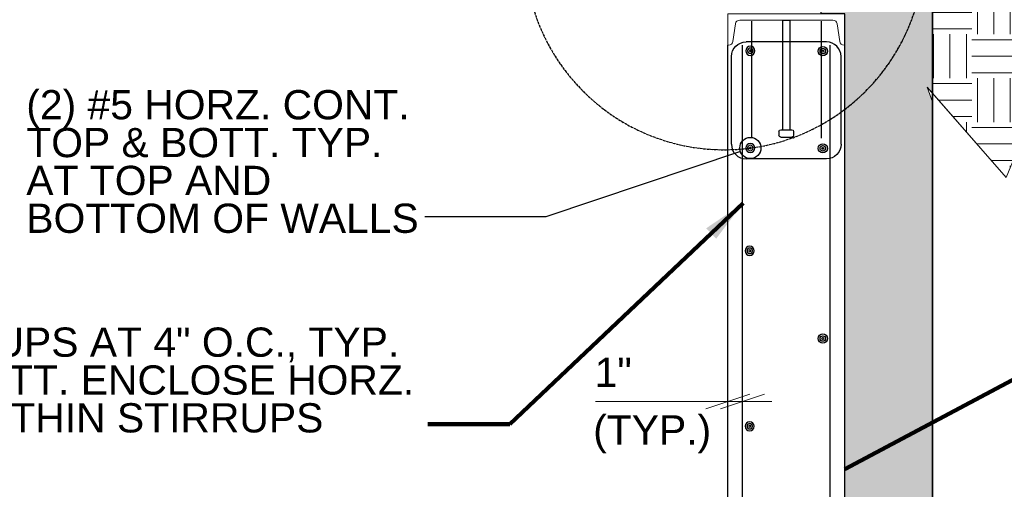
# Model space of a CAD drawing. Header units: inches. Extents: x 804 to 1243, y 182 to 489.
# Tile 17 of 20: x 1114 to 1182, y 339 to 371. Entities that reach past the tile are written whole.
import ezdxf
from ezdxf.enums import TextEntityAlignment as Align

# ---------------------------------------------------------------- set-up
doc = ezdxf.new("R2010")
doc.units = ezdxf.units.IN
doc.header["$LTSCALE"] = 0.25
doc.header["$MEASUREMENT"] = 0
doc.linetypes.add('DGN Style 3', pattern=[0.777018, 0.555013, -0.222005])
for name, color, linetype, lineweight in [('A-ANNO-NPLT', 7, 'Continuous', 18), ('G-ANNO-DIM', 1, 'Continuous', 18), ('G-ANNO-PATT', 9, 'Continuous', 18), ('G-ANNO-TEXT', 7, 'Continuous', 30), ('S-REIN-RBAR', 5, 'Continuous', 25), ('S-WALL-LOAD', 3, 'Continuous', 25)]:
    doc.layers.add(name, color=color, linetype=linetype, lineweight=lineweight)
doc.styles.add("3 4 1'-0", font='arial.ttf', dxfattribs={"height": 2})
doc.styles.add("3 4 1'-0_0", font='arial.ttf')
doc.dimstyles.new("3 4 1'-0", dxfattribs={"dimtxt": 2, "dimasz": 3, "dimexe": 1, "dimexo": 1, "dimgap": 1, "dimtad": 1, "dimdec": 4, "dimzin": 11, "dimdsep": 46, "dimlunit": 4, "dimtxsty": "3 4 1'-0", "dimcen": 0, "dimadec": 4, "dimazin": 3, "dimtfac": 1, "dimtdec": 0, "dimtofl": 0, "dimtmove": 0, "dimatfit": 3, "dimfxl": 1, "dimfrac": 2, "dimtolj": 1, "dimtzin": 11, "dimarcsym": 0})

# ---------------------------------------------------------------- blocks, each defined once
blk = doc.blocks.new('*U11')
at = {"layer": 'G-ANNO-TEXT'}
for p, q in [((-0.250007, 2.999984), (-0.250007, -4.500016)), ((-0.500007, -4.625016), (-0.500007, -4.875016)), ((-0.375007, -4.500016), (0.374993, -4.500016)), ((0.499993, -4.625016), (0.499993, -4.875016)), ((-0.375007, -5.000016), (0.374993, -5.000016))]:
    blk.add_line(p, q, dxfattribs=at)
at = {"layer": 'G-ANNO-TEXT', "flags": 128}
blk.add_lwpolyline([(-0.250007, 2.999984), (0.249993, 2.999984), (0.249993, -4.500016)], dxfattribs=at)
at = {"layer": 'G-ANNO-TEXT', "extrusion": (0, 0, -1)}
for centre, start, end in [((0.375007, -4.625016), 0, 90), ((-0.374993, -4.625016), 90, 180), ((0.375007, -4.875016), 270, 0), ((-0.374993, -4.875016), 180, 270)]:
    blk.add_arc(centre, 0.125, start, end, dxfattribs=at)
blk = doc.blocks.new('REINFDOT')
at = {"color": 0}
for radius in [0.00313, 0.00187, 0.000625]:
    blk.add_circle((0, 0), radius, dxfattribs=at)
blk = doc.blocks.new('REINF. DOT')
at = {"layer": 'S-REIN-RBAR', "extrusion": (0, 0, -1), "xscale": 100, "yscale": -100, "zscale": 100, "rotation": 90}
blk.add_blockref('REINFDOT', (-36.533405, 24.589429), dxfattribs=at)
blk = doc.blocks.new('REINF. DOT_1')
at = {"layer": 'S-REIN-RBAR', "xscale": 100, "yscale": 100, "zscale": 100, "rotation": 90}
blk.add_blockref('REINFDOT', (36.533405, 24.589429), dxfattribs=at)
blk = doc.blocks.new('*U33')
at = {"layer": 'S-REIN-RBAR'}
for p, q in [((2.750016, 5.999999), (-2.749984, 5.999999)), ((-3.749984, -1.000001), (-3.749984, 4.999999)), ((3.750016, -1.000001), (3.750016, 4.999999)), ((2.750016, -2.000001), (-2.749984, -2.000001))]:
    blk.add_line(p, q, dxfattribs=at)
at = {"layer": 'S-REIN-RBAR', "extrusion": (0, 0, -1)}
for centre, start, end in [((2.749984, 4.999999), 0, 90), ((-2.750016, -1.000001), 180, 270)]:
    blk.add_arc(centre, 1, start, end, dxfattribs=at)
at = {"layer": 'S-REIN-RBAR'}
for centre, start, end in [((2.750016, 4.999999), 0, 90), ((-2.749984, -1.000001), 180, 270)]:
    blk.add_arc(centre, 1, start, end, dxfattribs=at)
blk = doc.blocks.new('*U59')
at = {"layer": 'A-ANNO-NPLT', "color": 7}
for p, q in [((-0.250007, 2.999984), (-0.250007, -4.500016)), ((-0.500007, -4.625016), (-0.500007, -4.875016)), ((-0.375007, -4.500016), (0.374993, -4.500016)), ((0.499993, -4.625016), (0.499993, -4.875016)), ((-0.375007, -5.000016), (0.374993, -5.000016))]:
    blk.add_line(p, q, dxfattribs=at)
at = {"layer": 'A-ANNO-NPLT', "color": 7, "flags": 128}
blk.add_lwpolyline([(-0.250007, 2.999984), (0.249993, 2.999984), (0.249993, -4.500016)], dxfattribs=at)
at = {"layer": 'A-ANNO-NPLT', "color": 7, "extrusion": (0, 0, -1)}
for centre, start, end in [((0.375007, -4.625016), 0, 90), ((-0.374993, -4.625016), 90, 180), ((0.375007, -4.875016), 270, 0), ((-0.374993, -4.875016), 180, 270)]:
    blk.add_arc(centre, 0.125, start, end, dxfattribs=at)
blk = doc.blocks.new('REINF. DOT_2')
at = {"layer": 'A-ANNO-NPLT', "color": 7, "xscale": 100, "yscale": 100, "zscale": 100, "rotation": 90}
blk.add_blockref('REINFDOT', (36.533405, 24.589429), dxfattribs=at)
blk = doc.blocks.new('*U93')
at = {"layer": 'A-ANNO-NPLT', "color": 7}
for p, q in [((2.750016, 5.999999), (-2.749984, 5.999999)), ((-3.749984, -1.000001), (-3.749984, 4.999999)), ((3.750016, -1.000001), (3.750016, 4.999999)), ((2.750016, -2.000001), (-2.749984, -2.000001))]:
    blk.add_line(p, q, dxfattribs=at)
at = {"layer": 'A-ANNO-NPLT', "color": 7, "extrusion": (0, 0, -1)}
for centre, start, end in [((2.749984, 4.999999), 0, 90), ((-2.750016, -1.000001), 180, 270)]:
    blk.add_arc(centre, 1, start, end, dxfattribs=at)
at = {"layer": 'A-ANNO-NPLT', "color": 7}
for centre, start, end in [((2.750016, 4.999999), 0, 90), ((-2.749984, -1.000001), 180, 270)]:
    blk.add_arc(centre, 1, start, end, dxfattribs=at)
blk = doc.blocks.new('23')
at = {"layer": 'G-ANNO-DIM'}
for p, q in [((1162.84468, 343.74331), (1162.84468, 345.80615)), ((1163.84368, 343.74331), (1163.84368, 345.80615)), ((1164.34468, 345.30615), (1161.34468, 344.30615)), ((1162.34368, 344.30615), (1165.34368, 345.30615)), ((1153.79692, 344.80615), (1162.84468, 344.80615)), ((1165.84368, 344.80615), (1162.7824, 344.80615))]:
    blk.add_line(p, q, dxfattribs=at)
at = {"layer": 'G-ANNO-PATT', "elevation": 3.51971, "flags": 128}
blk.add_lwpolyline([(1154.71968, 394.58948), (1155.5745, 393.84531), (1176.84468, 393.84531), (1176.84468, 365.30605), (1176.48774, 366.30955), (1181.88843, 360.12954), (1184.97641, 367.59542), (1192.44228, 364.50745), (1195.53026, 371.97332), (1197.5677, 366.62878), (1200.41956, 373.51799), (1207.30877, 370.66613), (1206.81236, 375.33858), (1211.48481, 375.83498), (1210.53108, 384.81199), (1215.47345, 380.85514), (1222.06495, 389.08837), (1176.55106, 411.84531), (1154.71968, 411.84531)], dxfattribs=at)
at = {"layer": 'G-ANNO-TEXT'}
blk.add_line((1176.84468, 245.34531, 3.51971), (1176.84468, 393.84531, 3.51971), dxfattribs=at)
at = {"layer": 'G-ANNO-TEXT', "elevation": 3.51971, "flags": 128}
for points in [[(959.02256, 393.84531), (1176.84468, 393.84531), (1176.84468, 245.34531), (1223.45654, 245.34531), (1223.45654, 209.34531), (1220.75017, 209.34531), (1217.45654, 209.34531), (1217.45654, 215.34531), (1217.45654, 215.34531), (1217.45654, 239.34531), (1174.84468, 239.34531), (1170.84468, 239.34531), (1170.84468, 239.34531), (1170.84468, 241.50231), (1170.84468, 369.18831), (1170.84468, 371.34531), (1169.21968, 371.34531), (1169.21968, 371.84531), (1169.21968, 387.34531), (959.02256, 387.34531)], [(1163.70027, 361.92591), (1150.39913, 357.44353), (1142.12019, 357.44353)]]:
    blk.add_lwpolyline(points, dxfattribs=at)
at = {"layer": 'G-ANNO-TEXT', "linetype": 'DGN Style 3', "extrusion": (0, 0, -1)}
blk.add_circle((-1162.60703, 375.70382, -3.51971), 13.67167, dxfattribs=at)
at = {"layer": 'G-ANNO-TEXT'}
blk.add_circle((1164.38634, 362.15712, 3.51971), 0.72399, dxfattribs=at)
at = {"layer": 'S-REIN-RBAR'}
for p, q in [((1164.46278, 370.83714, 3.51971), (1164.46278, 362.83714, 3.51971)), ((1169.22566, 370.83714, 3.51971), (1169.22566, 362.83714, 3.51971)), ((1163.84368, 240.78231, 3.51971), (1163.84368, 369.18831, 3.51971)), ((1169.84468, 240.78231, 3.51971), (1169.84468, 369.18831, 3.51971))]:
    blk.add_line(p, q, dxfattribs=at)
at = {"layer": 'S-WALL-LOAD'}
for p, q in [((1162.84468, 241.50231, 3.51971), (1162.84468, 369.18831, 3.51971)), ((1170.84468, 241.50231, 3.51971), (1170.84468, 369.18831, 3.51971))]:
    blk.add_line(p, q, dxfattribs=at)
at = {"layer": 'G-ANNO-TEXT'}
blk.add_blockref('*U11', (1166.84419, 367.90833, 3.51971), dxfattribs=at)
at = {"layer": 'S-REIN-RBAR'}
blk.add_blockref('*U33', (1166.84416, 363.40831, -14.07874), dxfattribs=at)
at = {"layer": 'S-REIN-RBAR', "extrusion": (0, 0, -1), "rotation": 180}
for p in [(-1127.85294, 393.3955, 14.07874), (-1127.85294, 386.74655, 14.07874), (-1127.81028, 379.71049, -3.51971), (-1127.81028, 367.71049, -3.51971)]:
    blk.add_blockref('REINF. DOT', p, dxfattribs=at)
at = {"layer": 'S-REIN-RBAR', "rotation": 180}
for p in [(1205.87808, 393.37039, -14.07874), (1205.87808, 386.72144, -14.07874), (1205.87808, 373.71049, 3.51971)]:
    blk.add_blockref('REINF. DOT_1', p, dxfattribs=at)
at = {"layer": 'G-ANNO-DIM', "color": 7, "linetype": 'Continuous', "style": "3 4 1'-0"}
blk.add_text('1"', height=2, dxfattribs=at).set_placement((1155.00423, 346.80615), align=Align.MIDDLE_CENTER)
at = {"layer": 'G-ANNO-TEXT', "color": 7, "char_height": 2, "attachment_point": 1, "style": "3 4 1'-0"}
for s, insert, line_spacing_factor in [('(2) #5 HORZ. CONT. \\PTOP & BOTT. TYP. \\PAT TOP AND \\PBOTTOM OF WALLS', (1114.84056, 366.11806), 0.776524), ('#4 STIRRUPS AT 4" O.C., TYP. \\PTOP & BOTT. ENCLOSE HORZ. \\PREINF. WITHIN STIRRUPS', (1100.40258, 349.87538, 3.51971), 0.776524), ('(TYP.)', (1153.63336, 343.87225), 0.6)]:
    blk.add_mtext(s, dxfattribs=dict(at, insert=insert, line_spacing_factor=line_spacing_factor))
at = {"layer": 'G-ANNO-TEXT'}
for points in [[(1163.8839, 358.37075, 3.51971), (1147.93233, 343.26356, 3.51971), (1142.30902, 343.26356, 3.51971)], [(1170.84468, 340.18362, 3.51971), (1188.61239, 349.64524, 3.51971), (1194.02491, 349.64524, 3.51971)]]:
    blk.add_leader(points, dimstyle="3 4 1'-0", override={"dimscale": 1, "dimgap": 2, "dimclrd": 256, "dimlwd": 65535}, dxfattribs=at)

msp = doc.modelspace()

# ---------------------------------------------------------------- hatches: boundary and pattern name
at = {"layer": 'A-ANNO-NPLT'}
h = msp.add_hatch(dxfattribs=at)
h.set_pattern_fill('EARTH', color=256, scale=0.160006, style=0, pattern_type=2)
h.set_pattern_definition([(90, (1194.1616, 411.93), (-6.00027, -6.00027), [3.0001, -3.00016]), (90, (1197.162, 408.93), (-6.00027, -6.00027), [3.0001, -3.00016]), (90, (1193.0366, 411.93), (-6.00027, -6.00027), [3.0001, -3.00016]), (90, (1196.0367, 408.93), (-6.00027, -6.00027), [3.0001, -3.00016]), (90, (1191.9115, 411.93), (-6.00027, -6.00027), [3.0001, -3.00016]), (90, (1194.9116, 408.93), (-6.0003, -6.0003), [3.0001, -3.00016]), (0, (1194.5366, 414.555), (-6.00027, -6.00027), [3.0001, -3.00016]), (0, (1191.5365, 411.555), (-6.0003, -6.0003), [3.0001, -3.00016]), (0, (1194.5366, 413.43), (-6.00027, -6.00027), [3.0001, -3.00016]), (0, (1191.5365, 410.43), (-6.0003, -6.0003), [3.0001, -3.00016]), (0, (1194.5366, 412.305), (-6.00027, -6.00027), [3.0001, -3.00016]), (0, (1191.5365, 409.305), (-6.0003, -6.0003), [3.0001, -3.00016])])
h.paths.add_polyline_path([(1181.8865321, 360.1285939), (1184.9746356, 367.5947708), (1192.4407965, 364.5066673), (1195.5289001, 371.9728443), (1197.5664029, 366.6280934), (1200.4183853, 373.51756), (1207.3078519, 370.6655937), (1206.8114327, 375.3382225), (1211.4840615, 375.8346417), (1210.5302966, 384.8119971), (1215.4728558, 380.854996), (1222.0645989, 389.0885466), (1176.5489496, 411.8463713), (1154.7167287, 411.8463713), (1154.7167287, 394.5898635), (1155.5715778, 393.8456747), (1176.8425929, 393.8456747), (1176.8425929, 365.9003853)])
h = msp.add_hatch(dxfattribs=at)
h.set_pattern_fill('CONCRETE', color=256, scale=16.000619, style=0, pattern_type=2)
h.set_pattern_definition([(140.3968, (1194.0518, 361.361), (-7.7830976, 5.151577), [0.37502, -40.0316]), (140.3968, (1193.738, 357.7745), (-7.7830976, 5.151577), [0.375, -40.0316]), (140.3968, (1190.2907, 360.6672), (-7.7830976, 5.151577), [0.37502, -40.0316]), (82.1795, (1193.738, 357.7745), (-1.5e-06, -5.1515828), [0.30001, -56.89934]), (82.1795, (1194.0518, 361.36096), (-1.5e-06, -5.1515828), [0.30001, -56.89934]), (82.1795, (1190.2907, 360.6672), (-1.5e-06, -5.1515828), [0.30001, -56.89934]), (190.23262, (1193.76422, 358.07355), (-54.4816724, -10.3031553), [0.31872, -86.67908]), (190.23262, (1194.078, 361.66), (-54.4816724, -10.3031553), [0.31872, -86.67908]), (190.23262, (1190.3169, 360.9662), (-54.4816724, -10.3031553), [0.31872, -86.67908]), (136.60277, (1195.0423, 358.6993), (-38.9154792, 36.0610392), [0.56252, -74.41834]), (136.60277, (1189.3439, 358.03637), (-38.9154792, 36.0610392), [0.56252, -74.41834]), (186.8622, (1195.11136, 359.14416), (-38.9154785, -5.1515764), [0.47807, -85.75372]), (186.8622, (1189.41297, 358.48125), (-38.9154785, -5.1515764), [0.47807, -85.75372]), (81.4086, (1195.0423, 358.6993), (1e-07, -5.1515715), [0.45002, -51.65038]), (81.4086, (1189.3439, 358.0364), (1e-07, -5.1515715), [0.45002, -51.65038]), (110.6918, (1196.2884, 359.6927), (-6e-07, -5.151579), [0.375, -21.65217]), (110.6918, (1192.6625, 360.9093), (-6e-07, -5.151579), [0.37502, -21.65217]), (110.6918, (1190.6494, 357.9246), (-6e-07, -5.151579), [0.37502, -21.65217]), (110.6918, (1189.0366, 362.1259), (-6e-07, -5.151579), [0.375, -21.65217]), (56.11964, (1196.2884, 359.69266), (-23.349286, -36.061037), [0.30001, -55.54677]), (56.11964, (1190.64935, 357.9246), (-23.349286, -36.061037), [0.30001, -55.54677]), (56.11964, (1192.6625, 360.9093), (-23.349286, -36.061037), [0.30001, -55.54677]), (56.11964, (1189.0366, 362.1259), (-23.349286, -36.061037), [0.30001, -55.54677]), (161.6882, (1190.8172, 358.1735), (-7.783098, 5.151584), [0.31872, -16.0778]), (161.6882, (1196.4562, 359.9415), (-7.783098, 5.151584), [0.31872, -16.0778]), (161.6882, (1192.8304, 361.1582), (-7.783098, 5.151584), [0.31872, -16.0778]), (161.6882, (1189.2045, 362.3748), (-7.783098, 5.151584), [0.31872, -16.0778])])
h.paths.add_polyline_path([(1162.2170189, 387.3454231), (1166.7481223, 387.3454231), (1169.2172898, 387.3454231), (1169.2172898, 386.1425766), (1169.2172898, 371.8448233), (1169.2172898, 371.4451918), (1169.2172898, 371.344804), (1170.8423607, 371.344804), (1170.8423607, 369.1877125), (1170.8423607, 320.851874), (1170.8423607, 241.4967711), (1170.8423607, 239.3396956), (1174.8425155, 239.3396956), (1217.4560206, 239.3396956), (1217.4560206, 215.3387668), (1217.4560206, 209.3385346), (1220.7497801, 209.3385346), (1223.4562528, 209.3385346), (1223.4562528, 245.3399278), (1176.8425929, 245.3399278), (1176.8425929, 365.3053062), (1176.4856351, 366.3088491), (1176.8425929, 365.9003853), (1176.8425929, 393.8456747), (1155.5715778, 393.8456747), (1148.600956, 393.8456747), (1151.5446059, 387.3454231)])

# ---------------------------------------------------------------- linework, layer by layer
at = {"layer": 'A-ANNO-NPLT', "color": 7}
for p, q in [((1176.8425929, 245.3399278, 3.519705), (1176.8425929, 393.8456747, 3.519705)), ((1164.4602097, 370.8366083, 3.519705), (1164.4602097, 362.8362987, 3.519705)), ((1169.2232741, 370.8366083, 3.519705), (1169.2232741, 362.8362987, 3.519705)), ((1162.8420511, 241.4967711, 3.519705), (1162.8420511, 369.1877125, 3.519705)), ((1163.8410818, 240.7767432, 3.519705), (1163.8410818, 369.1877125, 3.519705)), ((1169.842322, 240.7767432, 3.519705), (1169.842322, 369.1877125, 3.519705)), ((1170.8423607, 241.4967711, 3.519705), (1170.8423607, 369.1877125, 3.519705)), ((1162.8420511, 343.7417358, 3.519705), (1162.8420511, 345.8046476, 3.519705)), ((1163.8410818, 343.7417358, 3.519705), (1163.8410818, 345.8046476, 3.519705)), ((1164.3421092, 345.3046282, 3.519705), (1161.3419931, 344.3045895, 3.519705)), ((1162.3410237, 344.3045895, 3.519705), (1165.3411398, 345.3046282, 3.519705)), ((1153.793941, 344.8046089, 3.519705), (1162.8420511, 344.8046089, 3.519705)), ((1165.8411592, 344.8046089, 3.519705), (1162.7797767, 344.8046089, 3.519705))]:
    msp.add_line(p, q, dxfattribs=at)
at = {"layer": 'A-ANNO-NPLT', "color": 7, "elevation": 3.519705, "flags": 128}
msp.add_lwpolyline([(1181.8865321, 360.1285939), (1184.9746356, 367.5947708), (1192.4407965, 364.5066673), (1195.5289001, 371.9728443), (1197.5664029, 366.6280934), (1200.4183853, 373.51756), (1207.3078519, 370.6655937), (1206.8114327, 375.3382225), (1211.4840615, 375.8346417), (1210.5302966, 384.8119971), (1215.4728558, 380.854996), (1222.0645989, 389.0885466), (1176.5489496, 411.8463713), (1154.7167287, 411.8463713), (1154.7167287, 394.5898635), (1155.5715778, 393.8456747), (1176.8425929, 393.8456747), (1176.8425929, 365.9003853)], close=True, dxfattribs=at)
for points in [[(1154.7167287, 394.5898635), (1155.5715778, 393.8456747), (1176.8425929, 393.8456747), (1176.8425929, 365.3053062), (1176.4856351, 366.3088491), (1181.8865321, 360.1285939), (1184.9746356, 367.5947708), (1192.4407965, 364.5066673), (1195.5289001, 371.9728443), (1197.5664029, 366.6280934), (1200.4183853, 373.51756), (1207.3078519, 370.6655937), (1206.8114327, 375.3382225), (1211.4840615, 375.8346417), (1210.5302966, 384.8119971), (1215.4728558, 380.854996), (1222.0645989, 389.0885466), (1176.5489496, 411.8463713), (1154.7167287, 411.8463713)], [(959.0120353, 393.8456747), (1176.8425929, 393.8456747), (1176.8425929, 245.3399278), (1223.4562528, 245.3399278), (1223.4562528, 209.3385346), (1220.7497801, 209.3385346), (1217.4560206, 209.3385346), (1217.4560206, 215.3387668), (1217.4560206, 215.3387668), (1217.4560206, 239.3396956), (1174.8425155, 239.3396956), (1170.8423607, 239.3396956), (1170.8423607, 239.3396956), (1170.8423607, 241.4967711), (1170.8423607, 369.1877125), (1170.8423607, 371.344804), (1169.2172898, 371.344804), (1169.2172898, 371.8448233), (1169.2172898, 387.3454231), (959.0120353, 387.3454231)], [(1176.8425929, 245.3399278), (1176.8425929, 365.3053062), (1176.4856351, 366.3088491), (1176.8425929, 365.9003853), (1176.8425929, 393.8456747), (1155.5715778, 393.8456747), (1148.600956, 393.8456747), (1151.5446059, 387.3454231), (1162.2170189, 387.3454231), (1166.7481223, 387.3454231), (1169.2172898, 387.3454231), (1169.2172898, 386.1425766), (1169.2172898, 371.8448233), (1169.2172898, 371.4451918), (1169.2172898, 371.344804), (1170.8423607, 371.344804), (1170.8423607, 369.1877125), (1170.8423607, 320.851874)], [(1163.6976682, 361.9250314), (1150.3960175, 357.44249), (1142.1167531, 357.44249)]]:
    msp.add_lwpolyline(points, dxfattribs=at)
msp.add_lwpolyline([(1163.3580711, 370.6567773), (1163.1859844, 369.4454505, -0.373441), (1162.8890449, 369.1877125), (1162.8420511, 369.1877125), (1162.8420511, 371.344804), (1170.8423607, 371.344804), (1170.8423607, 369.1877125), (1170.7945349, 369.1876645, -0.373441), (1170.4973394, 369.4457225), (1170.3253167, 370.6569693, 0.366699), (1170.0293213, 370.907779), (1163.6541306, 370.907731, 0.366699)], format="xyb", close=True, dxfattribs=at)
at = {"layer": 'A-ANNO-NPLT', "color": 7, "linetype": 'DGN Style 3'}
msp.add_circle((1162.6043779, 375.7034686, 3.519705), 13.6721986, dxfattribs=at)
at = {"layer": 'A-ANNO-NPLT', "color": 7}
msp.add_circle((1164.3837748, 362.1562564, 3.519705), 0.7240156, dxfattribs=at)

# ---------------------------------------------------------------- block references
msp.add_blockref('23', (0, 0))
at = {"layer": 'A-ANNO-NPLT', "color": 7, "xscale": 1.000038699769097, "yscale": 1.000038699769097, "zscale": 1.000038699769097}
for name, p in [('*U59', (1166.8417099, 367.9076789, 3.519705)), ('*U93', (1166.8416939, 363.4074888, 3.519705))]:
    msp.add_blockref(name, p, dxfattribs=at)
at = {"layer": 'A-ANNO-NPLT', "color": 7, "extrusion": (0, 0, -1), "xscale": 1.000038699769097, "yscale": 1.000038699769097, "zscale": 1.000038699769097, "rotation": 180}
for p in [(-1127.848953, 393.3958493, -3.519705), (-1127.848953, 386.746632, -3.519705), (-1127.8062793, 379.7103117, -3.519705), (-1127.8062793, 367.7098473, -3.519705)]:
    msp.add_blockref('REINF. DOT_2', p, dxfattribs=at)
at = {"layer": 'A-ANNO-NPLT', "color": 7, "xscale": 1.000038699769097, "yscale": 1.000038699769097, "zscale": 1.000038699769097, "rotation": 180}
for p in [(1205.8771245, 393.3707283, 3.519705), (1205.8771245, 386.721527, 3.519705), (1205.8771245, 373.7100795, 3.519705)]:
    msp.add_blockref('REINF. DOT_2', p, dxfattribs=at)

# ---------------------------------------------------------------- texts
at = {"layer": 'A-ANNO-NPLT', "color": 7, "linetype": 'Continuous', "style": "3 4 1'-0"}
msp.add_text('1"', height=2.0000774, dxfattribs=at).set_placement((1155.0012997, 346.8046863, 3.519705), align=Align.MIDDLE_CENTER)
at = {"layer": 'A-ANNO-NPLT', "color": 7, "insert": (1153.6303827, 343.8706848, 3.519705), "char_height": 2.0000774, "attachment_point": 1, "line_spacing_factor": 0.6, "style": "3 4 1'-0"}
msp.add_mtext('(TYP.)', dxfattribs=at)

# ---------------------------------------------------------------- leaders
at = {"layer": 'A-ANNO-NPLT', "color": 7}
for points in [[(1163.8813073, 358.3697418, 3.519705), (1147.929122, 343.2619572, 3.519705), (1142.3055924, 343.2619572, 3.519705)], [(1170.8423607, 340.181902, 3.519705), (1188.6107603, 349.6438842, 3.519705), (1194.0234818, 349.6438842, 3.519705)]]:
    msp.add_leader(points, dimstyle="3 4 1'-0", override={"dimscale": 1, "dimtxt": 0.125, "dimasz": 0.1875, "dimgap": 0.125, "dimtxsty": "3 4 1'-0_0", "dimlwd": 65535}, dxfattribs=at)

doc.saveas('drawing.dxf')
